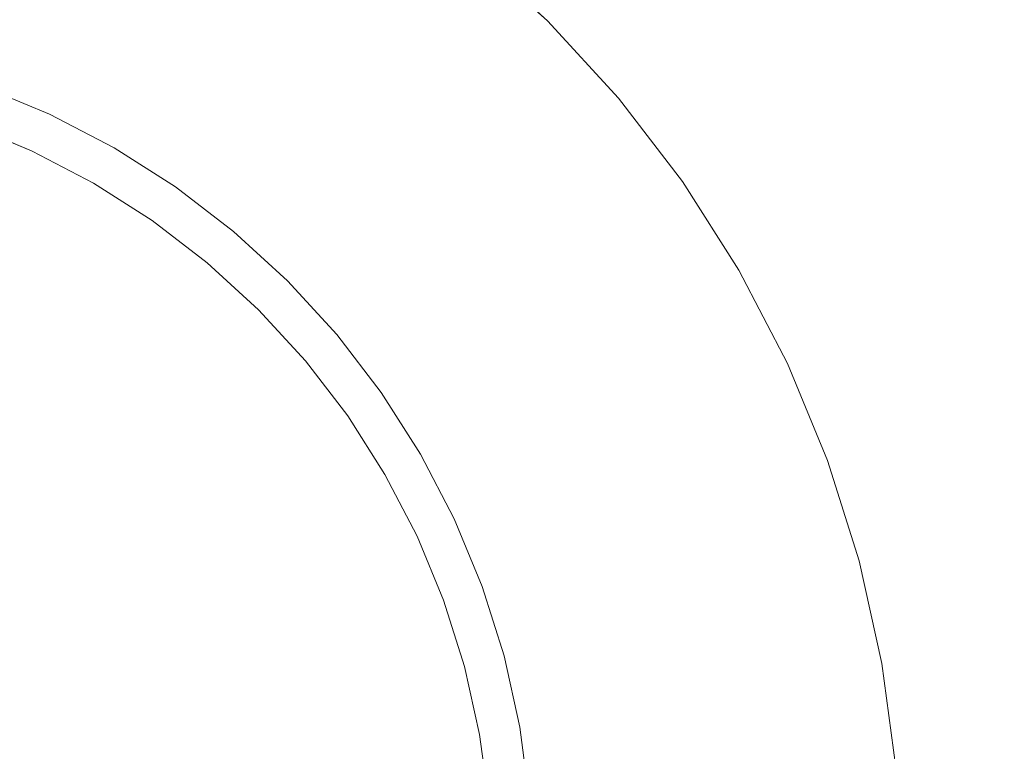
# Model space of a CAD drawing. Header units: millimetres. Extents: x -230 to 230, y -130 to 130.
# Tile 20 of 47: x -103.6 to -91.75, y 106.46 to 115.27. Entities that reach past the tile are written whole.
import ezdxf

# ---------------------------------------------------------------- set-up
doc = ezdxf.new("R2010")
doc.units = ezdxf.units.MM
doc.header["$LTSCALE"] = 25.4
doc.layers.add('Lighting-Moving Light', color=7, linetype='Continuous', lineweight=5, true_color=0x000000)

# ---------------------------------------------------------------- blocks, each defined once
blk = doc.blocks.new('Group-1')
at = {"layer": 'Lighting-Moving Light', "color": 7, "linetype": 'Continuous', "lineweight": 5, "transparency": 33554687}
for points, invisible_edges in [([(-503.576, 1.533, -25), (-503.576, 226.446, -25), (-761.075, 239.033, -25), (-761.075, -11.053, -25)], 14), ([(-516.162, 239.033, -25), (-761.075, 239.033, -25), (-503.576, 226.446, -25)], 10), ([(-770.152, 222.936, -116.924), (-519.672, 235.523, -116.924), (-519.672, -7.543, -116.924), (-757.565, -7.543, -116.924)], 11), ([(-757.565, 235.523, -116.924), (-519.672, 235.523, -116.924), (-770.152, 222.936, -116.924)], 10), ([(-742.366, 232.996, -24.957), (-741.159, 232.615, -24.957), (-739.991, 232.131, -24.957), (-746.119, 218.99, -24.957)], 12), ([(-741.159, 232.615, -24.957), (-742.366, 232.996, -24.957), (-743.511, 228.72, -0.368), (-742.673, 228.456, -0.368)], 10), ([(-739.991, 232.131, -24.957), (-741.159, 232.615, -24.957), (-742.673, 228.456, -0.368), (-741.861, 228.12, -0.368)], 10), ([(-739.991, 232.131, -24.957), (-738.869, 231.547, -24.957), (-737.802, 230.867, -24.957), (-746.119, 218.99, -24.957)], 12), ([(-738.869, 231.547, -24.957), (-739.991, 232.131, -24.957), (-741.861, 228.12, -0.368), (-741.082, 227.714, -0.368)], 10), ([(-737.802, 230.867, -24.957), (-738.869, 231.547, -24.957), (-741.082, 227.714, -0.368), (-740.341, 227.242, -0.368)], 10), ([(-737.802, 230.867, -24.957), (-736.798, 230.097, -24.957), (-735.866, 229.243, -24.957), (-746.119, 218.99, -24.957)], 12), ([(-736.798, 230.097, -24.957), (-737.802, 230.867, -24.957), (-740.341, 227.242, -0.368), (-739.643, 226.707, -0.368)], 10), ([(-735.866, 229.243, -24.957), (-736.798, 230.097, -24.957), (-739.643, 226.707, -0.368), (-738.995, 226.113, -0.368)], 10), ([(-735.866, 229.243, -24.957), (-735.011, 228.31, -24.957), (-734.241, 227.306, -24.957), (-746.119, 218.99, -24.957)], 12), ([(-735.011, 228.31, -24.957), (-735.866, 229.243, -24.957), (-738.995, 226.113, -0.368), (-738.402, 225.465, -0.368)], 10), ([(-742.711, 228.353, -0.134), (-741.908, 228.02, -0.134), (-741.896, 228.044, -0.169), (-742.702, 228.378, -0.169)], 15), ([(-742.702, 228.378, -0.169), (-741.896, 228.044, -0.169), (-741.887, 228.066, -0.205), (-742.694, 228.4, -0.205)], 15), ([(-742.694, 228.4, -0.205), (-741.887, 228.066, -0.205), (-741.878, 228.084, -0.244), (-742.687, 228.419, -0.244)], 15), ([(-742.687, 228.419, -0.244), (-741.878, 228.084, -0.244), (-741.871, 228.099, -0.284), (-742.681, 228.435, -0.284)], 15), ([(-742.681, 228.435, -0.284), (-741.871, 228.099, -0.284), (-741.865, 228.111, -0.326), (-742.677, 228.447, -0.326)], 15), ([(-742.677, 228.447, -0.326), (-741.865, 228.111, -0.326), (-741.861, 228.12, -0.368), (-742.673, 228.456, -0.368)], 11), ([(-742.756, 228.228, -0.023), (-741.964, 227.9, -0.023), (-741.948, 227.933, -0.046), (-742.744, 228.263, -0.046)], 15), ([(-742.744, 228.263, -0.046), (-741.948, 227.933, -0.046), (-741.934, 227.965, -0.073), (-742.732, 228.295, -0.073)], 15), ([(-742.732, 228.295, -0.073), (-741.934, 227.965, -0.073), (-741.92, 227.994, -0.102), (-742.721, 228.325, -0.102)], 15), ([(-742.721, 228.325, -0.102), (-741.92, 227.994, -0.102), (-741.908, 228.02, -0.134), (-742.711, 228.353, -0.134)], 15), ([(-734.241, 227.306, -24.957), (-735.011, 228.31, -24.957), (-738.402, 225.465, -0.368), (-737.867, 224.768, -0.368)], 10), ([(-742.069, 227.674, 0.043), (-742.842, 227.994, 0.043), (-743.639, 228.245, 0.043), (-746.119, 218.99, 0.043)], 12), ([(-742.797, 228.115, 0.027), (-742.015, 227.791, 0.027), (-741.997, 227.828, 0.013), (-742.783, 228.154, 0.013)], 15), ([(-742.783, 228.154, 0.013), (-741.997, 227.828, 0.013), (-741.98, 227.865, -0.003), (-742.769, 228.192, -0.003)], 15), ([(-742.769, 228.192, -0.003), (-741.98, 227.865, -0.003), (-741.964, 227.9, -0.023), (-742.756, 228.228, -0.023)], 15), ([(-742.842, 227.994, 0.043), (-742.069, 227.674, 0.043), (-742.051, 227.713, 0.042), (-742.827, 228.035, 0.042)], 14), ([(-742.827, 228.035, 0.042), (-742.051, 227.713, 0.042), (-742.033, 227.752, 0.036), (-742.812, 228.075, 0.036)], 15), ([(-742.812, 228.075, 0.036), (-742.033, 227.752, 0.036), (-742.015, 227.791, 0.027), (-742.797, 228.115, 0.027)], 15), ([(-741.92, 227.994, -0.102), (-741.151, 227.593, -0.102), (-741.137, 227.619, -0.134), (-741.908, 228.02, -0.134)], 15), ([(-741.908, 228.02, -0.134), (-741.137, 227.619, -0.134), (-741.123, 227.642, -0.169), (-741.896, 228.044, -0.169)], 15), ([(-741.896, 228.044, -0.169), (-741.123, 227.642, -0.169), (-741.112, 227.662, -0.205), (-741.887, 228.066, -0.205)], 15), ([(-741.887, 228.066, -0.205), (-741.112, 227.662, -0.205), (-741.102, 227.68, -0.244), (-741.878, 228.084, -0.244)], 15), ([(-741.878, 228.084, -0.244), (-741.102, 227.68, -0.244), (-741.093, 227.694, -0.284), (-741.871, 228.099, -0.284)], 15), ([(-741.871, 228.099, -0.284), (-741.093, 227.694, -0.284), (-741.087, 227.706, -0.326), (-741.865, 228.111, -0.326)], 15), ([(-741.865, 228.111, -0.326), (-741.087, 227.706, -0.326), (-741.082, 227.714, -0.368), (-741.861, 228.12, -0.368)], 11), ([(-741.98, 227.865, -0.003), (-741.222, 227.47, -0.003), (-741.203, 227.504, -0.023), (-741.964, 227.9, -0.023)], 15), ([(-741.964, 227.9, -0.023), (-741.203, 227.504, -0.023), (-741.185, 227.536, -0.046), (-741.948, 227.933, -0.046)], 15), ([(-741.948, 227.933, -0.046), (-741.185, 227.536, -0.046), (-741.167, 227.566, -0.073), (-741.934, 227.965, -0.073)], 15), ([(-741.934, 227.965, -0.073), (-741.167, 227.566, -0.073), (-741.151, 227.593, -0.102), (-741.92, 227.994, -0.102)], 15), ([(-742.033, 227.752, 0.036), (-741.284, 227.363, 0.036), (-741.263, 227.4, 0.027), (-742.015, 227.791, 0.027)], 15), ([(-742.015, 227.791, 0.027), (-741.263, 227.4, 0.027), (-741.242, 227.436, 0.013), (-741.997, 227.828, 0.013)], 15), ([(-741.997, 227.828, 0.013), (-741.242, 227.436, 0.013), (-741.222, 227.47, -0.003), (-741.98, 227.865, -0.003)], 15), ([(-740.623, 226.839, 0.043), (-741.328, 227.288, 0.043), (-742.069, 227.674, 0.043), (-746.119, 218.99, 0.043)], 12), ([(-742.069, 227.674, 0.043), (-741.328, 227.288, 0.043), (-741.306, 227.326, 0.042), (-742.051, 227.713, 0.042)], 14), ([(-742.051, 227.713, 0.042), (-741.306, 227.326, 0.042), (-741.284, 227.363, 0.036), (-742.033, 227.752, 0.036)], 15), ([(-741.123, 227.642, -0.169), (-740.388, 227.174, -0.169), (-740.375, 227.193, -0.205), (-741.112, 227.662, -0.205)], 15), ([(-741.112, 227.662, -0.205), (-740.375, 227.193, -0.205), (-740.363, 227.209, -0.244), (-741.102, 227.68, -0.244)], 15), ([(-741.102, 227.68, -0.244), (-740.363, 227.209, -0.244), (-740.354, 227.223, -0.284), (-741.093, 227.694, -0.284)], 15), ([(-741.093, 227.694, -0.284), (-740.354, 227.223, -0.284), (-740.346, 227.234, -0.326), (-741.087, 227.706, -0.326)], 15), ([(-741.087, 227.706, -0.326), (-740.346, 227.234, -0.326), (-740.341, 227.242, -0.368), (-741.082, 227.714, -0.368)], 11), ([(-741.185, 227.536, -0.046), (-740.459, 227.073, -0.046), (-740.439, 227.101, -0.073), (-741.167, 227.566, -0.073)], 15), ([(-741.167, 227.566, -0.073), (-740.439, 227.101, -0.073), (-740.42, 227.128, -0.102), (-741.151, 227.593, -0.102)], 15), ([(-741.151, 227.593, -0.102), (-740.42, 227.128, -0.102), (-740.403, 227.152, -0.134), (-741.137, 227.619, -0.134)], 15), ([(-741.137, 227.619, -0.134), (-740.403, 227.152, -0.134), (-740.388, 227.174, -0.169), (-741.123, 227.642, -0.169)], 15), ([(-741.263, 227.4, 0.027), (-740.549, 226.944, 0.027), (-740.525, 226.978, 0.013), (-741.242, 227.436, 0.013)], 15), ([(-741.242, 227.436, 0.013), (-740.525, 226.978, 0.013), (-740.502, 227.011, -0.003), (-741.222, 227.47, -0.003)], 15), ([(-741.222, 227.47, -0.003), (-740.502, 227.011, -0.003), (-740.48, 227.043, -0.023), (-741.203, 227.504, -0.023)], 15), ([(-741.203, 227.504, -0.023), (-740.48, 227.043, -0.023), (-740.459, 227.073, -0.046), (-741.185, 227.536, -0.046)], 15), ([(-741.328, 227.288, 0.043), (-740.623, 226.839, 0.043), (-740.598, 226.874, 0.042), (-741.306, 227.326, 0.042)], 14), ([(-741.306, 227.326, 0.042), (-740.598, 226.874, 0.042), (-740.573, 226.91, 0.036), (-741.284, 227.363, 0.036)], 15), ([(-741.284, 227.363, 0.036), (-740.573, 226.91, 0.036), (-740.549, 226.944, 0.027), (-741.263, 227.4, 0.027)], 15), ([(-734.241, 227.306, -24.957), (-733.561, 226.24, -24.957), (-732.977, 225.118, -24.957), (-746.119, 218.99, -24.957)], 12), ([(-740.388, 227.174, -0.169), (-739.697, 226.643, -0.169), (-739.682, 226.661, -0.205), (-740.375, 227.193, -0.205)], 15), ([(-740.375, 227.193, -0.205), (-739.682, 226.661, -0.205), (-739.669, 226.677, -0.244), (-740.363, 227.209, -0.244)], 15), ([(-740.363, 227.209, -0.244), (-739.669, 226.677, -0.244), (-739.658, 226.689, -0.284), (-740.354, 227.223, -0.284)], 15), ([(-740.354, 227.223, -0.284), (-739.658, 226.689, -0.284), (-739.649, 226.699, -0.326), (-740.346, 227.234, -0.326)], 15), ([(-740.346, 227.234, -0.326), (-739.649, 226.699, -0.326), (-739.643, 226.707, -0.368), (-740.341, 227.242, -0.368)], 11), ([(-733.561, 226.24, -24.957), (-734.241, 227.306, -24.957), (-737.867, 224.768, -0.368), (-737.394, 224.027, -0.368)], 10), ([(-740.48, 227.043, -0.023), (-739.799, 226.521, -0.023), (-739.776, 226.549, -0.046), (-740.459, 227.073, -0.046)], 15), ([(-740.459, 227.073, -0.046), (-739.776, 226.549, -0.046), (-739.753, 226.576, -0.073), (-740.439, 227.101, -0.073)], 15), ([(-740.439, 227.101, -0.073), (-739.753, 226.576, -0.073), (-739.733, 226.6, -0.102), (-740.42, 227.128, -0.102)], 15), ([(-740.42, 227.128, -0.102), (-739.733, 226.6, -0.102), (-739.714, 226.623, -0.134), (-740.403, 227.152, -0.134)], 15), ([(-740.403, 227.152, -0.134), (-739.714, 226.623, -0.134), (-739.697, 226.643, -0.169), (-740.388, 227.174, -0.169)], 15), ([(-740.549, 226.944, 0.027), (-739.877, 226.429, 0.027), (-739.85, 226.461, 0.013), (-740.525, 226.978, 0.013)], 15), ([(-740.525, 226.978, 0.013), (-739.85, 226.461, 0.013), (-739.824, 226.491, -0.003), (-740.502, 227.011, -0.003)], 15), ([(-740.502, 227.011, -0.003), (-739.824, 226.491, -0.003), (-739.799, 226.521, -0.023), (-740.48, 227.043, -0.023)], 15), ([(-739.343, 225.765, 0.043), (-739.96, 226.33, 0.043), (-740.623, 226.839, 0.043), (-746.119, 218.99, 0.043)], 12), ([(-740.623, 226.839, 0.043), (-739.96, 226.33, 0.043), (-739.932, 226.363, 0.042), (-740.598, 226.874, 0.042)], 14), ([(-740.598, 226.874, 0.042), (-739.932, 226.363, 0.042), (-739.904, 226.396, 0.036), (-740.573, 226.91, 0.036)], 15), ([(-740.573, 226.91, 0.036), (-739.904, 226.396, 0.036), (-739.877, 226.429, 0.027), (-740.549, 226.944, 0.027)], 15), ([(-739.753, 226.576, -0.073), (-739.117, 225.992, -0.073), (-739.094, 226.015, -0.102), (-739.733, 226.6, -0.102)], 15), ([(-739.733, 226.6, -0.102), (-739.094, 226.015, -0.102), (-739.073, 226.035, -0.134), (-739.714, 226.623, -0.134)], 15), ([(-739.714, 226.623, -0.134), (-739.073, 226.035, -0.134), (-739.054, 226.054, -0.169), (-739.697, 226.643, -0.169)], 15), ([(-739.697, 226.643, -0.169), (-739.054, 226.054, -0.169), (-739.038, 226.071, -0.205), (-739.682, 226.661, -0.205)], 15), ([(-739.682, 226.661, -0.205), (-739.038, 226.071, -0.205), (-739.023, 226.085, -0.244), (-739.669, 226.677, -0.244)], 15), ([(-739.669, 226.677, -0.244), (-739.023, 226.085, -0.244), (-739.011, 226.097, -0.284), (-739.658, 226.689, -0.284)], 15), ([(-739.658, 226.689, -0.284), (-739.011, 226.097, -0.284), (-739.002, 226.106, -0.326), (-739.649, 226.699, -0.326)], 15), ([(-739.649, 226.699, -0.326), (-739.002, 226.106, -0.326), (-738.995, 226.113, -0.368), (-739.643, 226.707, -0.368)], 11), ([(-739.85, 226.461, 0.013), (-739.223, 225.886, 0.013), (-739.194, 225.914, -0.003), (-739.824, 226.491, -0.003)], 15), ([(-739.824, 226.491, -0.003), (-739.194, 225.914, -0.003), (-739.167, 225.941, -0.023), (-739.799, 226.521, -0.023)], 15), ([(-739.799, 226.521, -0.023), (-739.167, 225.941, -0.023), (-739.141, 225.967, -0.046), (-739.776, 226.549, -0.046)], 15), ([(-739.776, 226.549, -0.046), (-739.141, 225.967, -0.046), (-739.117, 225.992, -0.073), (-739.753, 226.576, -0.073)], 15), ([(-739.96, 226.33, 0.043), (-739.343, 225.765, 0.043), (-739.313, 225.796, 0.042), (-739.932, 226.363, 0.042)], 14), ([(-739.932, 226.363, 0.042), (-739.313, 225.796, 0.042), (-739.282, 225.826, 0.036), (-739.904, 226.396, 0.036)], 15), ([(-739.904, 226.396, 0.036), (-739.282, 225.826, 0.036), (-739.252, 225.856, 0.027), (-739.877, 226.429, 0.027)], 15), ([(-739.877, 226.429, 0.027), (-739.252, 225.856, 0.027), (-739.223, 225.886, 0.013), (-739.85, 226.461, 0.013)], 15), ([(-732.977, 225.118, -24.957), (-733.561, 226.24, -24.957), (-737.394, 224.027, -0.368), (-736.989, 223.247, -0.368)], 10), ([(-739.117, 225.992, -0.073), (-738.533, 225.355, -0.073), (-738.508, 225.376, -0.102), (-739.094, 226.015, -0.102)], 15), ([(-739.094, 226.015, -0.102), (-738.508, 225.376, -0.102), (-738.486, 225.395, -0.134), (-739.073, 226.035, -0.134)], 15), ([(-739.073, 226.035, -0.134), (-738.486, 225.395, -0.134), (-738.465, 225.412, -0.169), (-739.054, 226.054, -0.169)], 15), ([(-739.054, 226.054, -0.169), (-738.465, 225.412, -0.169), (-738.447, 225.427, -0.205), (-739.038, 226.071, -0.205)], 15), ([(-739.038, 226.071, -0.205), (-738.447, 225.427, -0.205), (-738.432, 225.44, -0.244), (-739.023, 226.085, -0.244)], 15), ([(-739.023, 226.085, -0.244), (-738.432, 225.44, -0.244), (-738.419, 225.45, -0.284), (-739.011, 226.097, -0.284)], 15), ([(-739.011, 226.097, -0.284), (-738.419, 225.45, -0.284), (-738.409, 225.459, -0.326), (-739.002, 226.106, -0.326)], 15), ([(-739.002, 226.106, -0.326), (-738.409, 225.459, -0.326), (-738.402, 225.465, -0.368), (-738.995, 226.113, -0.368)], 11), ([(-739.252, 225.856, 0.027), (-738.68, 225.232, 0.027), (-738.648, 225.258, 0.013), (-739.223, 225.886, 0.013)], 15), ([(-739.223, 225.886, 0.013), (-738.648, 225.258, 0.013), (-738.617, 225.284, -0.003), (-739.194, 225.914, -0.003)], 15), ([(-739.194, 225.914, -0.003), (-738.617, 225.284, -0.003), (-738.587, 225.309, -0.023), (-739.167, 225.941, -0.023)], 15), ([(-739.167, 225.941, -0.023), (-738.587, 225.309, -0.023), (-738.559, 225.333, -0.046), (-739.141, 225.967, -0.046)], 15), ([(-739.141, 225.967, -0.046), (-738.559, 225.333, -0.046), (-738.533, 225.355, -0.073), (-739.117, 225.992, -0.073)], 15), ([(-739.343, 225.765, 0.043), (-738.779, 225.149, 0.043), (-738.745, 225.177, 0.042), (-739.313, 225.796, 0.042)], 14), ([(-739.313, 225.796, 0.042), (-738.745, 225.177, 0.042), (-738.712, 225.204, 0.036), (-739.282, 225.826, 0.036)], 15), ([(-739.282, 225.826, 0.036), (-738.712, 225.204, 0.036), (-738.68, 225.232, 0.027), (-739.252, 225.856, 0.027)], 15), ([(-738.27, 224.486, 0.043), (-738.779, 225.149, 0.043), (-739.343, 225.765, 0.043), (-746.119, 218.99, 0.043)], 12), ([(-738.486, 225.395, -0.134), (-737.957, 224.705, -0.134), (-737.935, 224.72, -0.169), (-738.465, 225.412, -0.169)], 15), ([(-738.465, 225.412, -0.169), (-737.935, 224.72, -0.169), (-737.916, 224.734, -0.205), (-738.447, 225.427, -0.205)], 15), ([(-738.447, 225.427, -0.205), (-737.916, 224.734, -0.205), (-737.899, 224.745, -0.244), (-738.432, 225.44, -0.244)], 15), ([(-738.432, 225.44, -0.244), (-737.899, 224.745, -0.244), (-737.885, 224.755, -0.284), (-738.419, 225.45, -0.284)], 15), ([(-738.419, 225.45, -0.284), (-737.885, 224.755, -0.284), (-737.874, 224.762, -0.326), (-738.409, 225.459, -0.326)], 15), ([(-738.409, 225.459, -0.326), (-737.874, 224.762, -0.326), (-737.867, 224.768, -0.368), (-738.402, 225.465, -0.368)], 11), ([(-738.617, 225.284, -0.003), (-738.097, 224.607, -0.003), (-738.065, 224.629, -0.023), (-738.587, 225.309, -0.023)], 15), ([(-738.587, 225.309, -0.023), (-738.065, 224.629, -0.023), (-738.035, 224.65, -0.046), (-738.559, 225.333, -0.046)], 15), ([(-738.559, 225.333, -0.046), (-738.035, 224.65, -0.046), (-738.007, 224.67, -0.073), (-738.533, 225.355, -0.073)], 15), ([(-738.533, 225.355, -0.073), (-738.007, 224.67, -0.073), (-737.981, 224.688, -0.102), (-738.508, 225.376, -0.102)], 15), ([(-738.508, 225.376, -0.102), (-737.981, 224.688, -0.102), (-737.957, 224.705, -0.134), (-738.486, 225.395, -0.134)], 15), ([(-738.779, 225.149, 0.043), (-738.27, 224.486, 0.043), (-738.234, 224.511, 0.042), (-738.745, 225.177, 0.042)], 14), ([(-738.745, 225.177, 0.042), (-738.234, 224.511, 0.042), (-738.199, 224.535, 0.036), (-738.712, 225.204, 0.036)], 15), ([(-738.712, 225.204, 0.036), (-738.199, 224.535, 0.036), (-738.164, 224.56, 0.027), (-738.68, 225.232, 0.027)], 15), ([(-738.68, 225.232, 0.027), (-738.164, 224.56, 0.027), (-738.13, 224.583, 0.013), (-738.648, 225.258, 0.013)], 15), ([(-738.648, 225.258, 0.013), (-738.13, 224.583, 0.013), (-738.097, 224.607, -0.003), (-738.617, 225.284, -0.003)], 15), ([(-732.977, 225.118, -24.957), (-732.493, 223.949, -24.957), (-732.113, 222.743, -24.957), (-746.119, 218.99, -24.957)], 12), ([(-732.493, 223.949, -24.957), (-732.977, 225.118, -24.957), (-736.989, 223.247, -0.368), (-736.652, 222.435, -0.368)], 10), ([(-737.981, 224.688, -0.102), (-737.515, 223.957, -0.102), (-737.489, 223.972, -0.134), (-737.957, 224.705, -0.134)], 15), ([(-737.957, 224.705, -0.134), (-737.489, 223.972, -0.134), (-737.466, 223.985, -0.169), (-737.935, 224.72, -0.169)], 15), ([(-737.935, 224.72, -0.169), (-737.466, 223.985, -0.169), (-737.446, 223.997, -0.205), (-737.916, 224.734, -0.205)], 15), ([(-737.916, 224.734, -0.205), (-737.446, 223.997, -0.205), (-737.429, 224.007, -0.244), (-737.899, 224.745, -0.244)], 15), ([(-737.899, 224.745, -0.244), (-737.429, 224.007, -0.244), (-737.414, 224.015, -0.284), (-737.885, 224.755, -0.284)], 15), ([(-737.885, 224.755, -0.284), (-737.414, 224.015, -0.284), (-737.403, 224.022, -0.326), (-737.874, 224.762, -0.326)], 15), ([(-737.874, 224.762, -0.326), (-737.403, 224.022, -0.326), (-737.394, 224.027, -0.368), (-737.867, 224.768, -0.368)], 11), ([(-738.164, 224.56, 0.027), (-737.709, 223.845, 0.027), (-737.673, 223.866, 0.013), (-738.13, 224.583, 0.013)], 15), ([(-738.13, 224.583, 0.013), (-737.673, 223.866, 0.013), (-737.638, 223.886, -0.003), (-738.097, 224.607, -0.003)], 15), ([(-738.097, 224.607, -0.003), (-737.638, 223.886, -0.003), (-737.605, 223.905, -0.023), (-738.065, 224.629, -0.023)], 15), ([(-738.065, 224.629, -0.023), (-737.605, 223.905, -0.023), (-737.573, 223.924, -0.046), (-738.035, 224.65, -0.046)], 15), ([(-738.035, 224.65, -0.046), (-737.573, 223.924, -0.046), (-737.543, 223.941, -0.073), (-738.007, 224.67, -0.073)], 15), ([(-738.007, 224.67, -0.073), (-737.543, 223.941, -0.073), (-737.515, 223.957, -0.102), (-737.981, 224.688, -0.102)], 15), ([(-737.435, 223.039, 0.043), (-737.821, 223.781, 0.043), (-738.27, 224.486, 0.043), (-746.119, 218.99, 0.043)], 12), ([(-738.27, 224.486, 0.043), (-737.821, 223.781, 0.043), (-737.783, 223.802, 0.042), (-738.234, 224.511, 0.042)], 14), ([(-738.234, 224.511, 0.042), (-737.783, 223.802, 0.042), (-737.746, 223.824, 0.036), (-738.199, 224.535, 0.036)], 15), ([(-738.199, 224.535, 0.036), (-737.746, 223.824, 0.036), (-737.709, 223.845, 0.027), (-738.164, 224.56, 0.027)], 15), ([(-737.466, 223.985, -0.169), (-737.064, 223.212, -0.169), (-737.043, 223.222, -0.205), (-737.446, 223.997, -0.205)], 15), ([(-737.446, 223.997, -0.205), (-737.043, 223.222, -0.205), (-737.024, 223.23, -0.244), (-737.429, 224.007, -0.244)], 15), ([(-737.429, 224.007, -0.244), (-737.024, 223.23, -0.244), (-737.009, 223.237, -0.284), (-737.414, 224.015, -0.284)], 15), ([(-737.414, 224.015, -0.284), (-737.009, 223.237, -0.284), (-736.997, 223.243, -0.326), (-737.403, 224.022, -0.326)], 15), ([(-737.403, 224.022, -0.326), (-736.997, 223.243, -0.326), (-736.989, 223.247, -0.368), (-737.394, 224.027, -0.368)], 11), ([(-737.673, 223.866, 0.013), (-737.28, 223.111, 0.013), (-737.244, 223.128, -0.003), (-737.638, 223.886, -0.003)], 15), ([(-737.638, 223.886, -0.003), (-737.244, 223.128, -0.003), (-737.209, 223.145, -0.023), (-737.605, 223.905, -0.023)], 15), ([(-737.605, 223.905, -0.023), (-737.209, 223.145, -0.023), (-737.175, 223.16, -0.046), (-737.573, 223.924, -0.046)], 15), ([(-737.573, 223.924, -0.046), (-737.175, 223.16, -0.046), (-737.144, 223.175, -0.073), (-737.543, 223.941, -0.073)], 15), ([(-737.543, 223.941, -0.073), (-737.144, 223.175, -0.073), (-737.115, 223.188, -0.102), (-737.515, 223.957, -0.102)], 15), ([(-737.515, 223.957, -0.102), (-737.115, 223.188, -0.102), (-737.088, 223.201, -0.134), (-737.489, 223.972, -0.134)], 15), ([(-737.489, 223.972, -0.134), (-737.088, 223.201, -0.134), (-737.064, 223.212, -0.169), (-737.466, 223.985, -0.169)], 15), ([(-732.113, 222.743, -24.957), (-732.493, 223.949, -24.957), (-736.652, 222.435, -0.368), (-736.388, 221.597, -0.368)], 10), ([(-737.821, 223.781, 0.043), (-737.435, 223.039, 0.043), (-737.395, 223.058, 0.042), (-737.783, 223.802, 0.042)], 14), ([(-737.783, 223.802, 0.042), (-737.395, 223.058, 0.042), (-737.356, 223.076, 0.036), (-737.746, 223.824, 0.036)], 15), ([(-737.746, 223.824, 0.036), (-737.356, 223.076, 0.036), (-737.318, 223.094, 0.027), (-737.709, 223.845, 0.027)], 15), ([(-737.709, 223.845, 0.027), (-737.318, 223.094, 0.027), (-737.28, 223.111, 0.013), (-737.673, 223.866, 0.013)], 15), ([(-737.209, 223.145, -0.023), (-736.88, 222.352, -0.023), (-736.846, 222.365, -0.046), (-737.175, 223.16, -0.046)], 15), ([(-737.175, 223.16, -0.046), (-736.846, 222.365, -0.046), (-736.813, 222.377, -0.073), (-737.144, 223.175, -0.073)], 15), ([(-737.144, 223.175, -0.073), (-736.813, 222.377, -0.073), (-736.783, 222.388, -0.102), (-737.115, 223.188, -0.102)], 15), ([(-737.115, 223.188, -0.102), (-736.783, 222.388, -0.102), (-736.755, 222.398, -0.134), (-737.088, 223.201, -0.134)], 15), ([(-737.088, 223.201, -0.134), (-736.755, 222.398, -0.134), (-736.73, 222.407, -0.169), (-737.064, 223.212, -0.169)], 15), ([(-737.064, 223.212, -0.169), (-736.73, 222.407, -0.169), (-736.708, 222.415, -0.205), (-737.043, 223.222, -0.205)], 15), ([(-737.043, 223.222, -0.205), (-736.708, 222.415, -0.205), (-736.689, 222.422, -0.244), (-737.024, 223.23, -0.244)], 15), ([(-737.024, 223.23, -0.244), (-736.689, 222.422, -0.244), (-736.674, 222.427, -0.284), (-737.009, 223.237, -0.284)], 15), ([(-737.009, 223.237, -0.284), (-736.674, 222.427, -0.284), (-736.661, 222.432, -0.326), (-736.997, 223.243, -0.326)], 15), ([(-736.997, 223.243, -0.326), (-736.661, 222.432, -0.326), (-736.652, 222.435, -0.368), (-736.989, 223.247, -0.368)], 11), ([(-737.435, 223.039, 0.043), (-737.115, 222.267, 0.043), (-737.074, 222.282, 0.042), (-737.395, 223.058, 0.042)], 14), ([(-737.395, 223.058, 0.042), (-737.074, 222.282, 0.042), (-737.033, 222.296, 0.036), (-737.356, 223.076, 0.036)], 15), ([(-737.356, 223.076, 0.036), (-737.033, 222.296, 0.036), (-736.993, 222.311, 0.027), (-737.318, 223.094, 0.027)], 15), ([(-737.318, 223.094, 0.027), (-736.993, 222.311, 0.027), (-736.954, 222.325, 0.013), (-737.28, 223.111, 0.013)], 15), ([(-737.28, 223.111, 0.013), (-736.954, 222.325, 0.013), (-736.917, 222.339, -0.003), (-737.244, 223.128, -0.003)], 15), ([(-737.244, 223.128, -0.003), (-736.917, 222.339, -0.003), (-736.88, 222.352, -0.023), (-737.209, 223.145, -0.023)], 15), ([(-736.863, 221.47, 0.043), (-737.115, 222.267, 0.043), (-737.435, 223.039, 0.043), (-746.119, 218.99, 0.043)], 12), ([(-732.113, 222.743, -24.957), (-731.839, 221.508, -24.957), (-731.674, 220.253, -24.957), (-746.119, 218.99, -24.957)], 12), ([(-731.839, 221.508, -24.957), (-732.113, 222.743, -24.957), (-736.388, 221.597, -0.368), (-736.198, 220.739, -0.368)], 10), ([(-736.954, 222.325, 0.013), (-736.699, 221.514, 0.013), (-736.66, 221.524, -0.003), (-736.917, 222.339, -0.003)], 15), ([(-736.917, 222.339, -0.003), (-736.66, 221.524, -0.003), (-736.622, 221.534, -0.023), (-736.88, 222.352, -0.023)], 15), ([(-736.88, 222.352, -0.023), (-736.622, 221.534, -0.023), (-736.587, 221.544, -0.046), (-736.846, 222.365, -0.046)], 15), ([(-736.846, 222.365, -0.046), (-736.587, 221.544, -0.046), (-736.554, 221.553, -0.073), (-736.813, 222.377, -0.073)], 15), ([(-736.813, 222.377, -0.073), (-736.554, 221.553, -0.073), (-736.522, 221.561, -0.102), (-736.783, 222.388, -0.102)], 15), ([(-736.783, 222.388, -0.102), (-736.522, 221.561, -0.102), (-736.494, 221.569, -0.134), (-736.755, 222.398, -0.134)], 15), ([(-736.755, 222.398, -0.134), (-736.494, 221.569, -0.134), (-736.468, 221.575, -0.169), (-736.73, 222.407, -0.169)], 15), ([(-736.73, 222.407, -0.169), (-736.468, 221.575, -0.169), (-736.446, 221.582, -0.205), (-736.708, 222.415, -0.205)], 15), ([(-736.708, 222.415, -0.205), (-736.446, 221.582, -0.205), (-736.426, 221.587, -0.244), (-736.689, 222.422, -0.244)], 15), ([(-736.689, 222.422, -0.244), (-736.426, 221.587, -0.244), (-736.41, 221.591, -0.284), (-736.674, 222.427, -0.284)], 15), ([(-736.674, 222.427, -0.284), (-736.41, 221.591, -0.284), (-736.397, 221.595, -0.326), (-736.661, 222.432, -0.326)], 15), ([(-736.661, 222.432, -0.326), (-736.397, 221.595, -0.326), (-736.388, 221.597, -0.368), (-736.652, 222.435, -0.368)], 11), ([(-737.115, 222.267, 0.043), (-736.863, 221.47, 0.043), (-736.821, 221.481, 0.042), (-737.074, 222.282, 0.042)], 14), ([(-737.074, 222.282, 0.042), (-736.821, 221.481, 0.042), (-736.78, 221.492, 0.036), (-737.033, 222.296, 0.036)], 15), ([(-737.033, 222.296, 0.036), (-736.78, 221.492, 0.036), (-736.739, 221.503, 0.027), (-736.993, 222.311, 0.027)], 15), ([(-736.993, 222.311, 0.027), (-736.739, 221.503, 0.027), (-736.699, 221.514, 0.013), (-736.954, 222.325, 0.013)], 15), ([(-736.78, 221.492, 0.036), (-736.597, 220.669, 0.036), (-736.555, 220.676, 0.027), (-736.739, 221.503, 0.027)], 15), ([(-736.739, 221.503, 0.027), (-736.555, 220.676, 0.027), (-736.514, 220.683, 0.013), (-736.699, 221.514, 0.013)], 15), ([(-736.699, 221.514, 0.013), (-736.514, 220.683, 0.013), (-736.475, 220.69, -0.003), (-736.66, 221.524, -0.003)], 15), ([(-736.66, 221.524, -0.003), (-736.475, 220.69, -0.003), (-736.437, 220.697, -0.023), (-736.622, 221.534, -0.023)], 15), ([(-736.622, 221.534, -0.023), (-736.437, 220.697, -0.023), (-736.401, 220.703, -0.046), (-736.587, 221.544, -0.046)], 15), ([(-736.587, 221.544, -0.046), (-736.401, 220.703, -0.046), (-736.367, 220.709, -0.073), (-736.554, 221.553, -0.073)], 15), ([(-736.554, 221.553, -0.073), (-736.367, 220.709, -0.073), (-736.335, 220.715, -0.102), (-736.522, 221.561, -0.102)], 15), ([(-736.522, 221.561, -0.102), (-736.335, 220.715, -0.102), (-736.306, 220.72, -0.134), (-736.494, 221.569, -0.134)], 15), ([(-736.494, 221.569, -0.134), (-736.306, 220.72, -0.134), (-736.28, 220.725, -0.169), (-736.468, 221.575, -0.169)], 15), ([(-736.468, 221.575, -0.169), (-736.28, 220.725, -0.169), (-736.257, 220.729, -0.205), (-736.446, 221.582, -0.205)], 15), ([(-736.446, 221.582, -0.205), (-736.257, 220.729, -0.205), (-736.237, 220.732, -0.244), (-736.426, 221.587, -0.244)], 15), ([(-736.426, 221.587, -0.244), (-736.237, 220.732, -0.244), (-736.22, 220.735, -0.284), (-736.41, 221.591, -0.284)], 15), ([(-736.41, 221.591, -0.284), (-736.22, 220.735, -0.284), (-736.207, 220.737, -0.326), (-736.397, 221.595, -0.326)], 15), ([(-736.397, 221.595, -0.326), (-736.207, 220.737, -0.326), (-736.198, 220.739, -0.368), (-736.388, 221.597, -0.368)], 11), ([(-731.674, 220.253, -24.957), (-731.839, 221.508, -24.957), (-736.198, 220.739, -0.368), (-736.083, 219.868, -0.368)], 10), ([(-746.119, 218.99, 0.043), (-736.573, 219.825, 0.043), (-736.682, 220.654, 0.043), (-736.863, 221.47, 0.043)], 9), ([(-736.863, 221.47, 0.043), (-736.682, 220.654, 0.043), (-736.64, 220.661, 0.042), (-736.821, 221.481, 0.042)], 14), ([(-736.821, 221.481, 0.042), (-736.64, 220.661, 0.042), (-736.597, 220.669, 0.036), (-736.78, 221.492, 0.036)], 15), ([(-736.597, 220.669, 0.036), (-736.487, 219.832, 0.036), (-736.445, 219.836, 0.027), (-736.555, 220.676, 0.027)], 15), ([(-736.555, 220.676, 0.027), (-736.445, 219.836, 0.027), (-736.403, 219.84, 0.013), (-736.514, 220.683, 0.013)], 15), ([(-736.514, 220.683, 0.013), (-736.403, 219.84, 0.013), (-736.363, 219.843, -0.003), (-736.475, 220.69, -0.003)], 15), ([(-736.475, 220.69, -0.003), (-736.363, 219.843, -0.003), (-736.325, 219.846, -0.023), (-736.437, 220.697, -0.023)], 15), ([(-736.437, 220.697, -0.023), (-736.325, 219.846, -0.023), (-736.288, 219.85, -0.046), (-736.401, 220.703, -0.046)], 15), ([(-736.401, 220.703, -0.046), (-736.288, 219.85, -0.046), (-736.254, 219.853, -0.073), (-736.367, 220.709, -0.073)], 15), ([(-736.367, 220.709, -0.073), (-736.254, 219.853, -0.073), (-736.222, 219.856, -0.102), (-736.335, 220.715, -0.102)], 15), ([(-736.335, 220.715, -0.102), (-736.222, 219.856, -0.102), (-736.192, 219.858, -0.134), (-736.306, 220.72, -0.134)], 15), ([(-736.306, 220.72, -0.134), (-736.192, 219.858, -0.134), (-736.166, 219.86, -0.169), (-736.28, 220.725, -0.169)], 15), ([(-736.28, 220.725, -0.169), (-736.166, 219.86, -0.169), (-736.143, 219.862, -0.205), (-736.257, 220.729, -0.205)], 15), ([(-736.257, 220.729, -0.205), (-736.143, 219.862, -0.205), (-736.122, 219.864, -0.244), (-736.237, 220.732, -0.244)], 15), ([(-736.237, 220.732, -0.244), (-736.122, 219.864, -0.244), (-736.106, 219.866, -0.284), (-736.22, 220.735, -0.284)], 15), ([(-736.22, 220.735, -0.284), (-736.106, 219.866, -0.284), (-736.093, 219.867, -0.326), (-736.207, 220.737, -0.326)], 15), ([(-736.207, 220.737, -0.326), (-736.093, 219.867, -0.326), (-736.083, 219.868, -0.368), (-736.198, 220.739, -0.368)], 11), ([(-736.682, 220.654, 0.043), (-736.573, 219.825, 0.043), (-736.53, 219.829, 0.042), (-736.64, 220.661, 0.042)], 14), ([(-736.64, 220.661, 0.042), (-736.53, 219.829, 0.042), (-736.487, 219.832, 0.036), (-736.597, 220.669, 0.036)], 15)]:
    blk.add_3dface(points, dxfattribs=dict(at, invisible_edges=invisible_edges))
at = {"layer": 'Lighting-Moving Light', "color": 0, "flags": 1}
for tag in ['Yoke', '3D_Symbol_Name', 'Weight', 'Weight', 'Wattage', 'Candlepower', 'Body', 'Model_Name', 'Beam_Angle', 'Field_Angle', 'Remarks', 'Beam_Angle_2', 'Field_Angle_2', 'Num_Channels', 'Frame_Size', 'Device_Type', 'FixtureID', 'Frame_Size', 'Base', 'Lens', 'Inst_Type', 'Lamp']:
    blk.add_attdef(tag, (-554.515, 111.223), '', height=0.18, dxfattribs=at)

msp = doc.modelspace()

# ---------------------------------------------------------------- block references
at = {"layer": 'Lighting-Moving Light', "color": 7, "transparency": 33554687}
msp.add_blockref('Group-1', (638.619, -113.99), dxfattribs=at)

doc.saveas('drawing.dxf')
